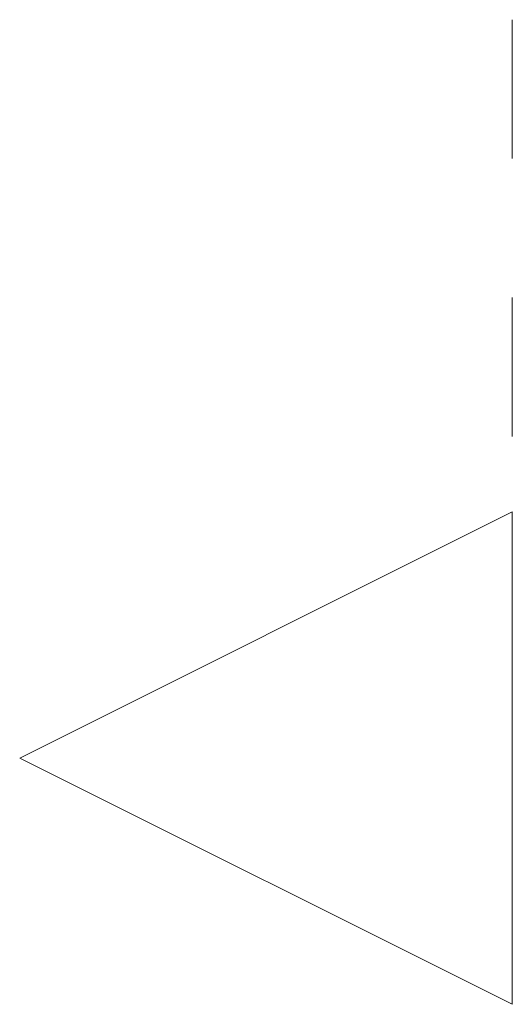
# Model space of a CAD drawing. Header units: millimetres. Extents: x -126905 to -83905, y -179170 to 5194.
# Tile 1 of 56: x -107894 to -107394, y -179170 to -178170. Entities that reach past the tile are written whole.
import ezdxf

# ---------------------------------------------------------------- set-up
doc = ezdxf.new("R2010")
doc.units = ezdxf.units.MM
doc.header["$MEASUREMENT"] = 0
doc.linetypes.add('Przerywana', pattern=[282.222223, 141.111112, -141.111112])
doc.linetypes.add('Wipeout_Contour', pattern=[1000, 0, -1000])
doc.layers.add('Znaczniki - Przekroje', color=7, linetype='Continuous')
doc.layers.add('Znaczniki - Przekroje_Nr_pióra__81', color=7, linetype='Continuous', lineweight=13, true_color=0x6a6a6a)

# ---------------------------------------------------------------- blocks, each defined once
blk = doc.blocks.new('Płaszczyzna odcinająca_3_1', base_point=(-107393.7, 1671.3))
at = {"layer": 'Znaczniki - Przekroje_Nr_pióra__81', "color": 251, "linetype": 'Przerywana', "lineweight": 13, "true_color": 0x6a6a6a}
blk.add_line((-107393.7, -178169.5), (-107393.7, -178669.5), dxfattribs=at)
at = {"color": 254, "linetype": 'Wipeout_Contour', "lineweight": 0, "ltscale": 626285.650487}
blk.add_wipeout([(-107393.7, -179169.5), (-107393.7, -178669.5), (-107893.7, -178919.5)], dxfattribs=at).dxf.layer = 'Znaczniki - Przekroje'
at = {"layer": 'Znaczniki - Przekroje_Nr_pióra__81', "color": 251, "linetype": 'Continuous', "lineweight": 13, "true_color": 0x6a6a6a, "flags": 128}
blk.add_lwpolyline([(-107393.7, -179169.5), (-107393.7, -178669.5), (-107893.7, -178919.5)], close=True, dxfattribs=at)

msp = doc.modelspace()

# ---------------------------------------------------------------- block references
at = {"layer": 'Znaczniki - Przekroje', "color": 251, "lineweight": 13, "true_color": 0x6a6a6a}
msp.add_blockref('Płaszczyzna odcinająca_3_1', (-107393.7, 1671.3), dxfattribs=at)

doc.saveas('drawing.dxf')
